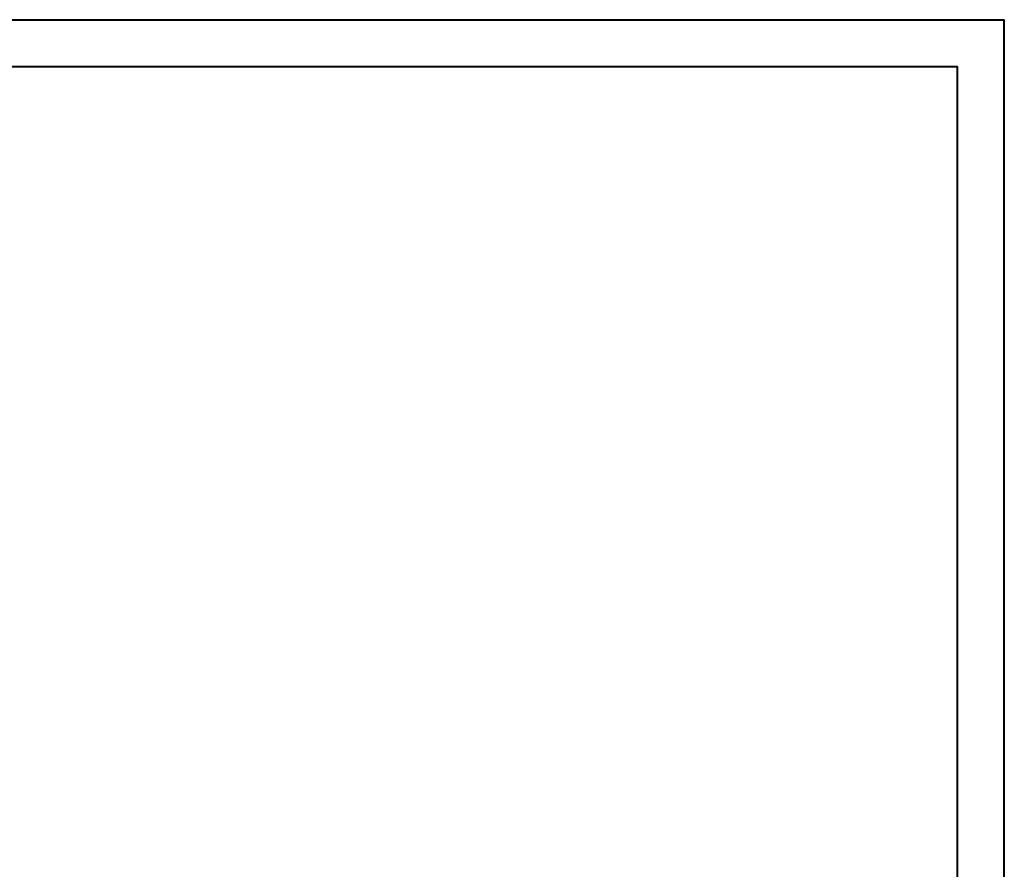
# Model space of a CAD drawing. Header units: millimetres. Extents: x 0 to 210, y 0 to 297.
# Tile 8 of 8: x 105 to 210, y 207 to 297. Entities that reach past the tile are written whole.
import ezdxf

# ---------------------------------------------------------------- set-up
doc = ezdxf.new("R2010")
doc.units = ezdxf.units.MM

msp = doc.modelspace()

# ---------------------------------------------------------------- linework, layer by layer
at = {"color": 7, "linetype": 'Continuous', "lineweight": 40}
for p, q in [((0.08, 297.21), (210.08, 297.21)), ((210.08, 0.21), (210.08, 297.21)), ((210.08, 292.21), (210.08, 297.21)), ((10.08, 292.21), (205.08, 292.21)), ((205.08, 5.21), (205.08, 292.21))]:
    msp.add_line(p, q, dxfattribs=at)

doc.saveas('drawing.dxf')
